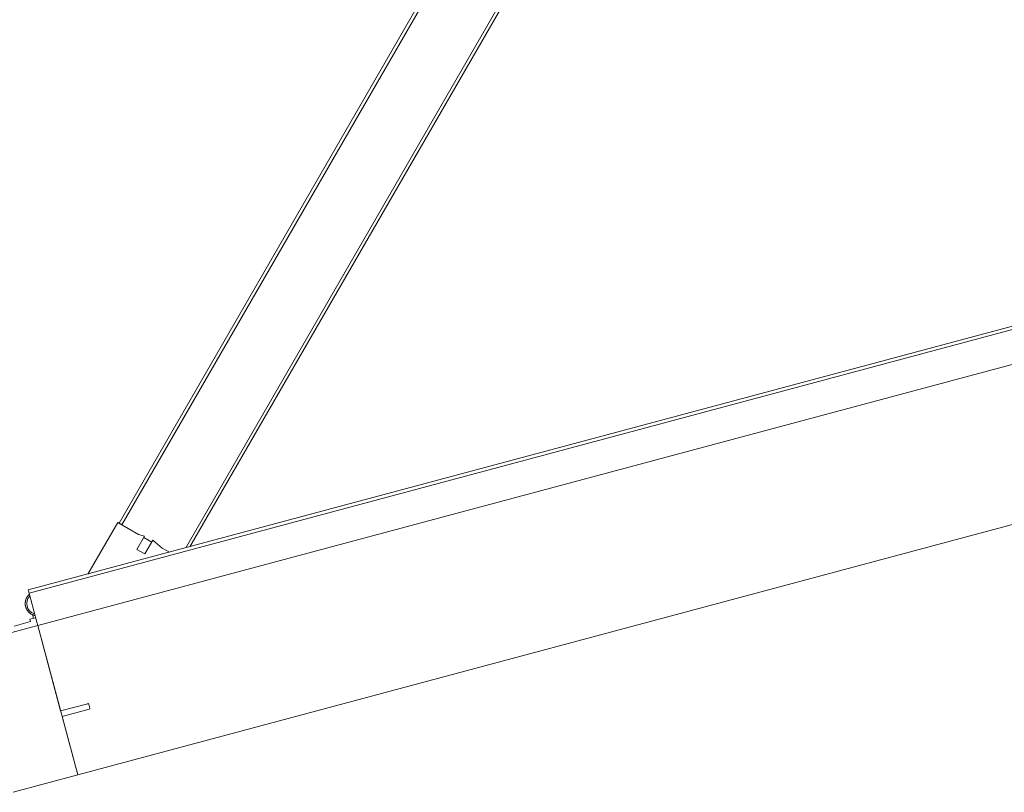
# Model space of a CAD drawing. Header units: millimetres. Extents: x 1512 to 2105, y 794 to 1149.
# Tile 188 of 256: x 1781.199 to 1781.846, y 1077.343 to 1077.85. Entities that reach past the tile are written whole.
import ezdxf

# ---------------------------------------------------------------- set-up
doc = ezdxf.new("R2010")
doc.units = ezdxf.units.MM
doc.layers.add('A-DOOR', color=31, linetype='Continuous', lineweight=9)

# ---------------------------------------------------------------- blocks, each defined once
blk = doc.blocks.new('5-panel_Bi-fold_external_door_10806 - Type 1-V6-اول')
at = {"layer": 'A-DOOR'}
for p, q in [((-1.67569, 0.68899), (-2.26202, 0.10265)), ((-1.67427, 0.68757), (-2.26061, 0.10124)), ((-1.64316, 0.65646), (-2.22393, 0.0757)), ((-1.64175, 0.65504), (-2.2211, 0.07569)), ((-2.26273, 0.10336), (-2.29039, 0.0757)), ((-2.25157, 0.09221), (-2.26273, 0.10336)), ((-2.26061, 0.10124), (-2.26202, 0.10265)), ((-2.24801, 0.09015), (-2.25157, 0.09221)), ((-2.25513, 0.08303), (-2.24801, 0.09015)), ((-2.24353, 0.08614), (-2.25089, 0.07878)), ((-2.24452, 0.08515), (-2.24877, 0.08939)), ((-2.23892, 0.07956), (-2.24353, 0.08614)), ((-2.25089, 0.07878), (-2.25513, 0.08303)), ((-2.23506, 0.0757), (-2.23892, 0.07956)), ((2.581, 0.0759), (-2.331, 0.0759)), ((-2.331, 0.07546), (-2.331, 0.0759)), ((-2.331, 0.07429), (-2.331, 0.07546)), ((-2.331, 0.0737), (-2.331, 0.07429)), ((2.581, 0.0737), (-2.331, 0.0737)), ((-2.331, 0.06925), (-2.331, 0.0737)), ((-2.331, 0.05382), (-2.331, 0.06925)), ((-2.3325, 0.0594), (-2.3325, 0.0569)), ((-2.3325, 0.0594), (-2.3325, 0.0569)), ((-2.3325, 0.0594), (-2.3325, 0.0569)), ((-2.3325, 0.0594), (-2.3325, 0.0569)), ((-2.33495, 0.0553), (-2.34605, 0.0553)), ((-2.331, 0.0569), (-2.33495, 0.0569)), ((-2.33495, 0.0569), (-2.33495, 0.0553)), ((-2.331, 0.0516), (-2.331, 0.05382)), ((-2.331, 0.0516), (-2.375, 0.0516)), ((-2.331, -0.05), (-2.331, 0.0516)), ((-2.331, 0.0516), (2.581, 0.0516)), ((-2.331, -0.0065), (-2.331, 0.0516)), ((-2.3125, -0.0065), (-2.331, -0.0065)), ((-2.331, -0.05), (-2.331, -0.0102)), ((-2.331, -0.0102), (-2.3125, -0.0102)), ((-2.312, -0.0097), (-2.312, -0.007)), ((-2.375, -0.05), (-2.331, -0.05)), ((-2.331, -0.05), (2.581, -0.05))]:
    blk.add_line(p, q, dxfattribs=at)
at = {"layer": 'A-DOOR', "flags": 128}
blk.add_lwpolyline([(-2.33119, 0.0727), (-2.33148, 0.07254), (-2.33175, 0.07238), (-2.33202, 0.0722), (-2.33228, 0.07202), (-2.33253, 0.07182), (-2.33278, 0.07161), (-2.33301, 0.0714), (-2.33324, 0.07117), (-2.33346, 0.07094), (-2.33367, 0.0707), (-2.33386, 0.07045), (-2.33405, 0.07019), (-2.33423, 0.06992), (-2.3344, 0.06965), (-2.33456, 0.06937), (-2.3347, 0.06909), (-2.33483, 0.06879), (-2.33496, 0.0685), (-2.33507, 0.0682), (-2.33516, 0.06789), (-2.33525, 0.06759), (-2.33532, 0.06727), (-2.33538, 0.06696), (-2.33543, 0.06664), (-2.33547, 0.06633), (-2.33549, 0.06601), (-2.3355, 0.06569), (-2.3355, 0.06537), (-2.33548, 0.06505), (-2.33545, 0.06473), (-2.33541, 0.06441), (-2.33536, 0.0641), (-2.33529, 0.06378), (-2.33521, 0.06347), (-2.33512, 0.06317), (-2.33502, 0.06286), (-2.3349, 0.06256), (-2.33477, 0.06227), (-2.33464, 0.06198), (-2.33449, 0.0617), (-2.33432, 0.06142), (-2.33415, 0.06115), (-2.33397, 0.06089), (-2.33377, 0.06064), (-2.33357, 0.06039), (-2.33336, 0.06015), (-2.33314, 0.05992), (-2.3329, 0.0597), (-2.33266, 0.05949), (-2.33241, 0.05929), (-2.33216, 0.0591), (-2.33189, 0.05892), (-2.33162, 0.05874), (-2.33135, 0.05859), (-2.33106, 0.05844)], dxfattribs=at)
blk.add_lwpolyline([(-2.33119, 0.0727), (-2.33148, 0.07254), (-2.33175, 0.07238), (-2.33202, 0.0722), (-2.33228, 0.07202), (-2.33253, 0.07182), (-2.33278, 0.07161), (-2.33301, 0.0714), (-2.33324, 0.07117), (-2.33346, 0.07094), (-2.33367, 0.0707), (-2.33386, 0.07045), (-2.33405, 0.07019), (-2.33423, 0.06992), (-2.3344, 0.06965), (-2.33456, 0.06937), (-2.3347, 0.06909), (-2.33483, 0.06879), (-2.33496, 0.0685), (-2.33507, 0.0682), (-2.33516, 0.06789), (-2.33525, 0.06759), (-2.33532, 0.06727), (-2.33538, 0.06696), (-2.33543, 0.06664), (-2.33547, 0.06633), (-2.33549, 0.06601), (-2.3355, 0.06569), (-2.3355, 0.06537), (-2.33548, 0.06505), (-2.33545, 0.06473), (-2.33541, 0.06441), (-2.33536, 0.0641), (-2.33529, 0.06378), (-2.33521, 0.06347), (-2.33512, 0.06317), (-2.33502, 0.06286), (-2.3349, 0.06256), (-2.33477, 0.06227), (-2.33464, 0.06198), (-2.33449, 0.0617), (-2.33432, 0.06142), (-2.33415, 0.06115), (-2.33397, 0.06089), (-2.33377, 0.06064), (-2.33357, 0.06039), (-2.33336, 0.06015), (-2.33314, 0.05992), (-2.3329, 0.0597), (-2.33266, 0.05949), (-2.33241, 0.05929), (-2.33216, 0.0591), (-2.33189, 0.05892), (-2.33162, 0.05874), (-2.33135, 0.05859), (-2.33106, 0.05844)], dxfattribs=at)
blk.add_lwpolyline([(-2.33119, 0.0727), (-2.33148, 0.07254), (-2.33175, 0.07238), (-2.33202, 0.0722), (-2.33228, 0.07202), (-2.33253, 0.07182), (-2.33278, 0.07161), (-2.33301, 0.0714), (-2.33324, 0.07117), (-2.33346, 0.07094), (-2.33367, 0.0707), (-2.33386, 0.07045), (-2.33405, 0.07019), (-2.33423, 0.06992), (-2.3344, 0.06965), (-2.33456, 0.06937), (-2.3347, 0.06909), (-2.33483, 0.06879), (-2.33496, 0.0685), (-2.33507, 0.0682), (-2.33516, 0.06789), (-2.33525, 0.06759), (-2.33532, 0.06727), (-2.33538, 0.06696), (-2.33543, 0.06664), (-2.33547, 0.06633), (-2.33549, 0.06601), (-2.3355, 0.06569), (-2.3355, 0.06537), (-2.33548, 0.06505), (-2.33545, 0.06473), (-2.33541, 0.06441), (-2.33536, 0.0641), (-2.33529, 0.06378), (-2.33521, 0.06347), (-2.33512, 0.06317), (-2.33502, 0.06286), (-2.3349, 0.06256), (-2.33477, 0.06227), (-2.33464, 0.06198), (-2.33449, 0.0617), (-2.33432, 0.06142), (-2.33415, 0.06115), (-2.33397, 0.06089), (-2.33377, 0.06064), (-2.33357, 0.06039), (-2.33336, 0.06015), (-2.33314, 0.05992), (-2.3329, 0.0597), (-2.33266, 0.05949), (-2.33241, 0.05929), (-2.33216, 0.0591), (-2.33189, 0.05892), (-2.33162, 0.05874), (-2.33135, 0.05859), (-2.33106, 0.05844)], dxfattribs=at)
blk.add_lwpolyline([(-2.33119, 0.0727), (-2.33148, 0.07254), (-2.33175, 0.07238), (-2.33202, 0.0722), (-2.33228, 0.07202), (-2.33253, 0.07182), (-2.33278, 0.07161), (-2.33301, 0.0714), (-2.33324, 0.07117), (-2.33346, 0.07094), (-2.33367, 0.0707), (-2.33386, 0.07045), (-2.33405, 0.07019), (-2.33423, 0.06992), (-2.3344, 0.06965), (-2.33456, 0.06937), (-2.3347, 0.06909), (-2.33483, 0.06879), (-2.33496, 0.0685), (-2.33507, 0.0682), (-2.33516, 0.06789), (-2.33525, 0.06759), (-2.33532, 0.06727), (-2.33538, 0.06696), (-2.33543, 0.06664), (-2.33547, 0.06633), (-2.33549, 0.06601), (-2.3355, 0.06569), (-2.3355, 0.06537), (-2.33548, 0.06505), (-2.33545, 0.06473), (-2.33541, 0.06441), (-2.33536, 0.0641), (-2.33529, 0.06378), (-2.33521, 0.06347), (-2.33512, 0.06317), (-2.33502, 0.06286), (-2.3349, 0.06256), (-2.33477, 0.06227), (-2.33464, 0.06198), (-2.33449, 0.0617), (-2.33432, 0.06142), (-2.33415, 0.06115), (-2.33397, 0.06089), (-2.33377, 0.06064), (-2.33357, 0.06039), (-2.33336, 0.06015), (-2.33314, 0.05992), (-2.3329, 0.0597), (-2.33266, 0.05949), (-2.33241, 0.05929), (-2.33216, 0.0591), (-2.33189, 0.05892), (-2.33162, 0.05874), (-2.33135, 0.05859), (-2.33106, 0.05844)], dxfattribs=at)
blk.add_lwpolyline([(-2.33119, 0.0727), (-2.33148, 0.07254), (-2.33175, 0.07238), (-2.33202, 0.0722), (-2.33228, 0.07202), (-2.33253, 0.07182), (-2.33278, 0.07161), (-2.33301, 0.0714), (-2.33324, 0.07117), (-2.33346, 0.07094), (-2.33367, 0.0707), (-2.33386, 0.07045), (-2.33405, 0.07019), (-2.33423, 0.06992), (-2.3344, 0.06965), (-2.33456, 0.06937), (-2.3347, 0.06909), (-2.33483, 0.06879), (-2.33496, 0.0685), (-2.33507, 0.0682), (-2.33516, 0.06789), (-2.33525, 0.06759), (-2.33532, 0.06727), (-2.33538, 0.06696), (-2.33543, 0.06664), (-2.33547, 0.06633), (-2.33549, 0.06601), (-2.3355, 0.06569), (-2.3355, 0.06537), (-2.33548, 0.06505), (-2.33545, 0.06473), (-2.33541, 0.06441), (-2.33536, 0.0641), (-2.33529, 0.06378), (-2.33521, 0.06347), (-2.33512, 0.06317), (-2.33502, 0.06286), (-2.3349, 0.06256), (-2.33477, 0.06227), (-2.33464, 0.06198), (-2.33449, 0.0617), (-2.33432, 0.06142), (-2.33415, 0.06115), (-2.33397, 0.06089), (-2.33377, 0.06064), (-2.33357, 0.06039), (-2.33336, 0.06015), (-2.33314, 0.05992), (-2.3329, 0.0597), (-2.33266, 0.05949), (-2.33241, 0.05929), (-2.33216, 0.0591), (-2.33189, 0.05892), (-2.33162, 0.05874), (-2.33135, 0.05859), (-2.33106, 0.05844)], dxfattribs=at)
blk.add_lwpolyline([(-2.33119, 0.0727), (-2.33148, 0.07254), (-2.33175, 0.07238), (-2.33202, 0.0722), (-2.33228, 0.07202), (-2.33253, 0.07182), (-2.33278, 0.07161), (-2.33301, 0.0714), (-2.33324, 0.07117), (-2.33346, 0.07094), (-2.33367, 0.0707), (-2.33386, 0.07045), (-2.33405, 0.07019), (-2.33423, 0.06992), (-2.3344, 0.06965), (-2.33456, 0.06937), (-2.3347, 0.06909), (-2.33483, 0.06879), (-2.33496, 0.0685), (-2.33507, 0.0682), (-2.33516, 0.06789), (-2.33525, 0.06759), (-2.33532, 0.06727), (-2.33538, 0.06696), (-2.33543, 0.06664), (-2.33547, 0.06633), (-2.33549, 0.06601), (-2.3355, 0.06569), (-2.3355, 0.06537), (-2.33548, 0.06505), (-2.33545, 0.06473), (-2.33541, 0.06441), (-2.33536, 0.0641), (-2.33529, 0.06378), (-2.33521, 0.06347), (-2.33512, 0.06317), (-2.33502, 0.06286), (-2.3349, 0.06256), (-2.33477, 0.06227), (-2.33464, 0.06198), (-2.33449, 0.0617), (-2.33432, 0.06142), (-2.33415, 0.06115), (-2.33397, 0.06089), (-2.33377, 0.06064), (-2.33357, 0.06039), (-2.33336, 0.06015), (-2.33314, 0.05992), (-2.3329, 0.0597), (-2.33266, 0.05949), (-2.33241, 0.05929), (-2.33216, 0.0591), (-2.33189, 0.05892), (-2.33162, 0.05874), (-2.33135, 0.05859), (-2.33106, 0.05844)], dxfattribs=at)
blk.add_lwpolyline([(-2.33119, 0.0727), (-2.33148, 0.07254), (-2.33175, 0.07238), (-2.33202, 0.0722), (-2.33228, 0.07202), (-2.33253, 0.07182), (-2.33278, 0.07161), (-2.33301, 0.0714), (-2.33324, 0.07117), (-2.33346, 0.07094), (-2.33367, 0.0707), (-2.33386, 0.07045), (-2.33405, 0.07019), (-2.33423, 0.06992), (-2.3344, 0.06965), (-2.33456, 0.06937), (-2.3347, 0.06909), (-2.33483, 0.06879), (-2.33496, 0.0685), (-2.33507, 0.0682), (-2.33516, 0.06789), (-2.33525, 0.06759), (-2.33532, 0.06727), (-2.33538, 0.06696), (-2.33543, 0.06664), (-2.33547, 0.06633), (-2.33549, 0.06601), (-2.3355, 0.06569), (-2.3355, 0.06537), (-2.33548, 0.06505), (-2.33545, 0.06473), (-2.33541, 0.06441), (-2.33536, 0.0641), (-2.33529, 0.06378), (-2.33521, 0.06347), (-2.33512, 0.06317), (-2.33502, 0.06286), (-2.3349, 0.06256), (-2.33477, 0.06227), (-2.33464, 0.06198), (-2.33449, 0.0617), (-2.33432, 0.06142), (-2.33415, 0.06115), (-2.33397, 0.06089), (-2.33377, 0.06064), (-2.33357, 0.06039), (-2.33336, 0.06015), (-2.33314, 0.05992), (-2.3329, 0.0597), (-2.33266, 0.05949), (-2.33241, 0.05929), (-2.33216, 0.0591), (-2.33189, 0.05892), (-2.33162, 0.05874), (-2.33135, 0.05859), (-2.33106, 0.05844)], dxfattribs=at)
blk.add_lwpolyline([(-2.33119, 0.0727), (-2.33148, 0.07254), (-2.33175, 0.07238), (-2.33202, 0.0722), (-2.33228, 0.07202), (-2.33253, 0.07182), (-2.33278, 0.07161), (-2.33301, 0.0714), (-2.33324, 0.07117), (-2.33346, 0.07094), (-2.33367, 0.0707), (-2.33386, 0.07045), (-2.33405, 0.07019), (-2.33423, 0.06992), (-2.3344, 0.06965), (-2.33456, 0.06937), (-2.3347, 0.06909), (-2.33483, 0.06879), (-2.33496, 0.0685), (-2.33507, 0.0682), (-2.33516, 0.06789), (-2.33525, 0.06759), (-2.33532, 0.06727), (-2.33538, 0.06696), (-2.33543, 0.06664), (-2.33547, 0.06633), (-2.33549, 0.06601), (-2.3355, 0.06569), (-2.3355, 0.06537), (-2.33548, 0.06505), (-2.33545, 0.06473), (-2.33541, 0.06441), (-2.33536, 0.0641), (-2.33529, 0.06378), (-2.33521, 0.06347), (-2.33512, 0.06317), (-2.33502, 0.06286), (-2.3349, 0.06256), (-2.33477, 0.06227), (-2.33464, 0.06198), (-2.33449, 0.0617), (-2.33432, 0.06142), (-2.33415, 0.06115), (-2.33397, 0.06089), (-2.33377, 0.06064), (-2.33357, 0.06039), (-2.33336, 0.06015), (-2.33314, 0.05992), (-2.3329, 0.0597), (-2.33266, 0.05949), (-2.33241, 0.05929), (-2.33216, 0.0591), (-2.33189, 0.05892), (-2.33162, 0.05874), (-2.33135, 0.05859), (-2.33106, 0.05844)], dxfattribs=at)
at = {"layer": 'A-DOOR'}
for centre, radius, start, end in [((-2.3275, 0.0656), 0.007, 122.57235, 235.35898), ((-2.3275, 0.06565), 0.008, 231.31781, 244.0452), ((-2.3275, 0.06565), 0.008, 231.31781, 244.0452), ((-2.3275, 0.06565), 0.008, 231.31781, 244.0452), ((-2.3275, 0.06565), 0.008, 231.31781, 244.0452), ((-2.3125, -0.007), 0.0005, 0, 90), ((-2.3125, -0.0097), 0.0005, 270, 0)]:
    blk.add_arc(centre, radius, start, end, dxfattribs=at)

msp = doc.modelspace()

# ---------------------------------------------------------------- block references
at = {"layer": 'A-DOOR', "rotation": 15}
msp.add_blockref('5-panel_Bi-fold_external_door_10806 - Type 1-V6-اول', (1783.47563, 1078.00568), dxfattribs=at)

doc.saveas('drawing.dxf')
